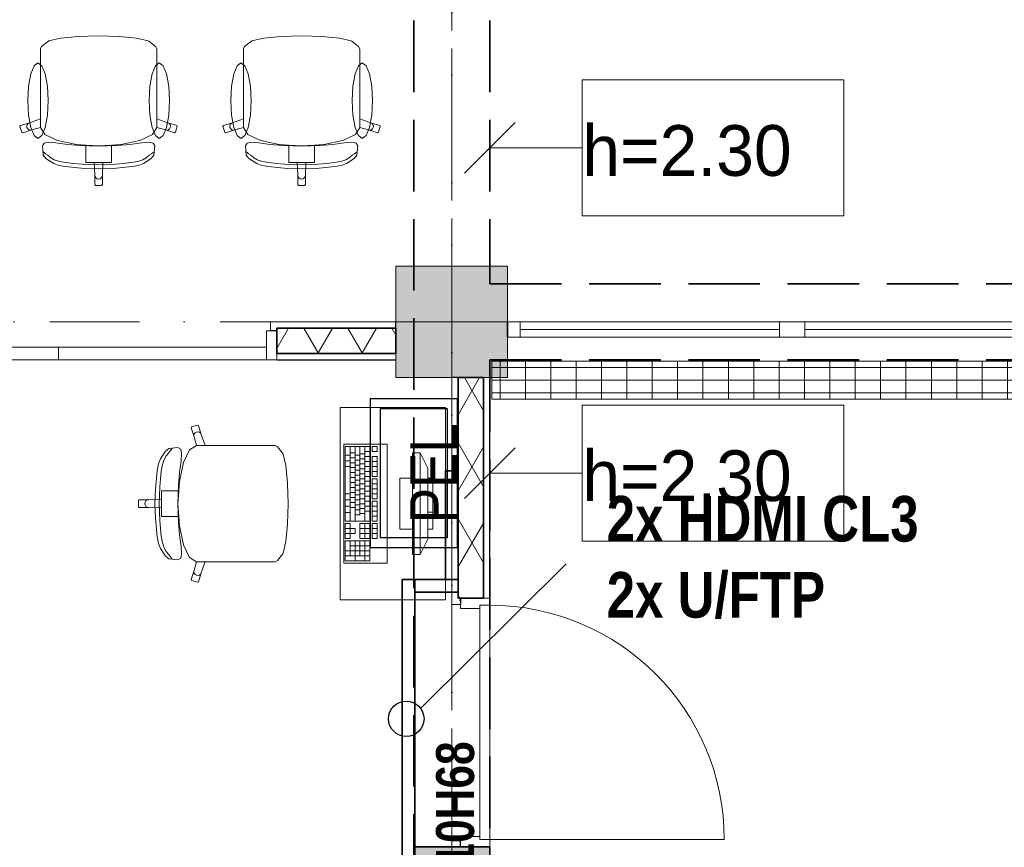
# Model space of a CAD drawing. Header units: millimetres. Extents: x 82175 to 237000, y 24756 to 471700.
# Tile 191 of 256: x 99607 to 103488, y 379058 to 382323. Entities that reach past the tile are written whole.
import ezdxf
from ezdxf.enums import TextEntityAlignment as Align
from ezdxf.lldxf.tags import DXFTag

# ---------------------------------------------------------------- set-up
doc = ezdxf.new("R2010")
doc.units = ezdxf.units.MM
doc.linetypes.add('Krawędzie ukryte', pattern=[3.912222, 2.822222, -1.09])
doc.linetypes.add('Kropki i Kreski', pattern=[6.702778, 3.527778, -1.763889, 0, -1.411111])
for name, color, linetype, lineweight in [('!! kanał podpoaraperowy z gniazdami', 6, 'Continuous', 35), ('#_EL - opis', 7, 'Continuous', 20), ('2DE_PRO_Cblf304L', 30, 'Continuous', 15), ('CP_DETAL', 33, 'Continuous', 9), ('\xa0♦IT - HDMI', 1, 'Continuous', 35), ('\xa0♦IT - opis', 3, 'SOLID', 30)]:
    doc.layers.add(name, color=color, linetype=linetype, lineweight=lineweight)
for name, color, linetype in [('#EL - Teletechnika', 3, 'Continuous'), ('Drzwi Archicad', 8, 'Continuous'), ('Konstrukcja - Belki', 8, 'Continuous'), ('Konstrukcja - Siatka mod', 8, 'Continuous'), ('Konstrukcja - Słupy', 8, 'Continuous'), ('Konstrukcja - Ściany działowe', 8, 'Continuous'), ('Konstrukcja - Ściany nośne wew..P', 8, 'Continuous'), ('Okna Archicada', 8, 'Continuous'), ('Opisy - Etykiety', 8, 'Continuous'), ('Wnętrze - Umeblowanie', 8, 'Continuous')]:
    doc.layers.add(name, color=color, linetype=linetype)
doc.styles.add('CP_ATTR', font='ARIAL.TTF')
doc.styles.add('OP_100', font='ARIALN.TTF', dxfattribs={"width": 0.8, "height": 20})
doc.styles.get("Standard").update_dxf_attribs({"font": 'arial.ttf'})
doc.styles.add('STYL_AUTOMATYCZNY_5', font='txt')
tags = doc.linetypes.add('SOLID', pattern=[10, 10, 0]).pattern_tags.tags
tags[6:7] = [DXFTag(74, 4), DXFTag(75, 0), DXFTag(340, '0'), DXFTag(46, 0.0), DXFTag(50, 0.0), DXFTag(44, 0.0), DXFTag(45, 0.0)]
tags[4:5] = [DXFTag(74, 4), DXFTag(75, 0), DXFTag(340, '0'), DXFTag(46, 0.0), DXFTag(50, 0.0), DXFTag(44, 0.0), DXFTag(45, 0.0)]
pattern_1 = [(60, (-135208.59, 662558.78), (-129.90381, 75), []), (120, (-135208.59, 662558.78), (129.90381, 75), [])]

# ---------------------------------------------------------------- blocks, each defined once
blk = doc.blocks.new('PEl 2')
at = {"layer": '#EL - Teletechnika', "color": 1, "lineweight": 30}
blk.add_lwpolyline([(53978.4, 11970.9), (53390.4, 11970.9), (53390.4, 12311.9), (53978.4, 12311.9)], close=True, dxfattribs=at)
at = {"layer": '#EL - Teletechnika', "color": 7, "lineweight": 30}
blk.add_lwpolyline([(53939, 12010.2), (53429.7, 12010.2), (53429.7, 12272.5), (53939, 12272.5)], close=True, dxfattribs=at)
at = {"layer": '#EL - Teletechnika', "color": 1, "insert": (53684.4, 12064.5), "char_height": 20.791, "attachment_point": 5, "line_spacing_factor": 0.4}
blk.add_mtext('\\fArial Narrow|b0|i0;{\\H8.7679950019x;\\A1;PEL}\\A1;\\fTahoma|b1|i0|c238;\\P', dxfattribs=at)
blk = doc.blocks.new('2dcblf_korcf105v_b150_h105_55wkrv0')
at = {"layer": 'CP_DETAL'}
h = blk.add_hatch(dxfattribs=at)
h.set_pattern_fill('_USER', color=256, scale=100, angle=90, style=0, pattern_type=0)
h.set_pattern_definition([(90, (-3e-14, 0), (-100, 6e-15), [])])
h.paths.add_polyline_path([(0, 75), (20195, 75), (20195, -75), (0, -75)])
for p, q in [((0, 75), (20195, 75)), ((20195, -75), (20195, 75)), ((0, -75), (20195, -75))]:
    blk.add_line(p, q)
for p, q in [((20195, 50), (0, 50)), ((0, 0), (20195, 0)), ((20195, -50), (0, -50))]:
    blk.add_line(p, q, dxfattribs=at)
at = {"linetype": 'ByBlock', "style": 'CP_ATTR', "flags": 9}
for tag in ['NAME', 'NUMBER', 'GROUP', 'ORDER-NO', 'PRODUCER', 'COUPLERS', 'MOUNTDIST', 'MOUNTINGS', 'OTHER', 'WEIGHT', 'DIVIDER', 'COVER']:
    blk.add_attdef(tag, text='', height=0.00005, dxfattribs=at).set_placement((-0.1, 0), align=Align.MIDDLE_LEFT)

msp = doc.modelspace()

# ---------------------------------------------------------------- hatches: boundary and pattern name
at = {"layer": 'Konstrukcja - Słupy', "linetype": 'Continuous', "lineweight": 13}
msp.add_hatch(color=8, dxfattribs=at).paths.add_polyline_path([(101090, 381106), (101090, 381006), (101090, 380981), (101090, 380911), (101310, 380911), (101335, 380911), (101435, 380911), (101460, 380911), (101530, 380911), (101530, 381071), (101530, 381131), (101530, 381351), (101090, 381351), (101090, 381131)])
at = {"layer": 'Konstrukcja - Ściany działowe', "linetype": 'Continuous', "lineweight": 13}
h = msp.add_hatch(dxfattribs=at)
h.set_pattern_fill('Izolacja_miękka_0002', color=8, style=0, pattern_type=2)
h.set_pattern_definition(pattern_1)
h.paths.add_polyline_path([(101090, 381106), (100620, 381106), (100620, 381096), (100620, 381006), (101090, 381006)])
h = msp.add_hatch(dxfattribs=at)
h.set_pattern_fill('Izolacja_miękka_0002', color=8, style=0, pattern_type=2)
h.set_pattern_definition(pattern_1)
h.paths.add_polyline_path([(101335, 380041), (101345, 380041), (101435, 380041), (101435, 380911), (101335, 380911)])
h = msp.add_hatch(dxfattribs=at)
h.set_pattern_fill('Gips_0002', color=256, style=0, pattern_type=2)
h.set_pattern_definition([(0, (-135208.59, 662558.78), (0, 75), [0, -75])])
h.paths.add_polyline_path([(101310, 380016), (101345, 380016), (101345, 380041), (101335, 380041), (101310, 380041)])
at = {"layer": 'Konstrukcja - Ściany nośne wew..P', "linetype": 'Continuous', "lineweight": 13}
msp.add_hatch(color=8, dxfattribs=at).paths.add_polyline_path([(101160, 379061), (101160, 373601), (101460, 373601), (101460, 379061)])

# ---------------------------------------------------------------- linework, layer by layer
at = {"layer": '!! kanał podpoaraperowy z gniazdami'}
for points in [[(101285.1, 380543.6), (101285.1, 380114.6), (101335.1, 380114.6), (101335.1, 380543.6)], [(101114, 380114.5), (101114, 376395.5), (101164, 376395.5), (101164, 380114.5)], [(101335.4, 380114.5), (101164, 380114.5), (101164, 380064.5), (101335.4, 380064.5)]]:
    msp.add_lwpolyline(points, close=True, dxfattribs=at)
at = {"layer": 'Drzwi Archicad', "color": 8, "linetype": 'Continuous', "lineweight": 13, "ltscale": 100}
for p, q in [((100620, 381131), (100595, 381131)), ((100595, 381096), (100595, 381131)), ((100580, 380981), (100580, 381096)), ((100580, 381096), (100620, 381096)), ((100620, 381096), (100620, 380981)), ((100620, 381006), (100620, 381096)), ((100620, 381006), (100620, 381096)), ((98940, 381031), (99760, 381031)), ((99760, 381031), (99760, 380981)), ((99760, 380981), (99760, 381031)), ((99760, 381031), (100580, 381031)), ((100580, 381031), (100580, 380981)), ((100620, 380981), (100620, 381006)), ((100620, 380981), (100620, 381006)), ((99760, 380981), (98940, 380981)), ((100580, 380981), (99760, 380981)), ((100620, 380981), (100580, 380981)), ((101310, 380041), (101310, 380016)), ((101460, 380041), (101345, 380041)), ((101345, 380041), (101345, 380001)), ((101460, 380041), (101435, 380041)), ((101460, 380041), (101435, 380041)), ((101460, 380013), (101460, 380041)), ((101345, 380016), (101310, 380016)), ((101345, 380001), (101420, 380001)), ((101420, 380001), (101420, 380013)), ((101420, 380013), (101460, 380013)), ((101420, 379089), (101420, 380013)), ((101420, 380013), (101460, 380013)), ((101460, 380013), (101460, 379089)), ((101420, 379101), (101345, 379101)), ((101345, 379101), (101345, 379061)), ((101420, 379089), (101420, 379101)), ((101310, 379061), (101310, 379086)), ((101345, 379086), (101310, 379086)), ((101345, 379061), (101460, 379061)), ((101460, 379089), (101420, 379089)), ((101460, 379089), (101420, 379089)), ((101460, 379061), (101435, 379061)), ((101460, 379061), (101435, 379061)), ((101460, 379089), (102384, 379089)), ((101460, 379061), (101460, 379089))]:
    msp.add_line(p, q, dxfattribs=at)
at = {"layer": 'Drzwi Archicad', "color": 8, "linetype": 'Continuous', "lineweight": 35, "ltscale": 100}
for p, q in [((101435, 380041), (101345, 380041)), ((101435, 380041), (101345, 380041)), ((101435, 379061), (101345, 379061)), ((101435, 379061), (101345, 379061))]:
    msp.add_line(p, q, dxfattribs=at)
at = {"layer": 'Drzwi Archicad', "color": 8, "linetype": 'Continuous', "lineweight": 13, "ltscale": 100}
msp.add_arc((101460, 379089), 924, 0, 90, dxfattribs=at)
at = {"layer": 'Konstrukcja - Belki', "color": 8, "linetype": 'Krawędzie ukryte', "lineweight": 35, "ltscale": 100}
for p, q in [((101160, 386231), (101160, 379061)), ((101460, 386231), (101460, 381281)), ((101460, 381281), (107140, 381281)), ((101460, 380981), (101460, 379061)), ((101460, 380981), (107140, 380981)), ((101160, 379061), (101460, 379061))]:
    msp.add_line(p, q, dxfattribs=at)
at = {"layer": 'Konstrukcja - Belki', "color": 8, "linetype": 'Kropki i Kreski', "lineweight": 13, "ltscale": 100}
for p, q in [((101310, 386231), (101310, 379061)), ((101310, 381131), (107140, 381131))]:
    msp.add_line(p, q, dxfattribs=at)
at = {"layer": 'Konstrukcja - Siatka mod', "color": 8, "linetype": 'Kropki i Kreski', "lineweight": 13, "ltscale": 100}
for p, q in [((101310, 389337), (101310, 372372.2)), ((93022.5, 381131), (122467, 381131))]:
    msp.add_line(p, q, dxfattribs=at)
at = {"layer": 'Konstrukcja - Słupy', "color": 8, "linetype": 'Continuous', "lineweight": 13, "ltscale": 100}
for p, q in [((101310, 381211), (101310, 381431)), ((101230, 381131), (101010, 381131)), ((101390, 381131), (101610, 381131)), ((101310, 381051), (101310, 380831))]:
    msp.add_line(p, q, dxfattribs=at)
at = {"layer": 'Konstrukcja - Słupy', "color": 8, "linetype": 'Continuous', "lineweight": 13, "ltscale": 100, "flags": 128}
for points in [[(101530, 381131), (101530, 381351), (101090, 381351), (101090, 381131)], [(101460, 380911), (101530, 380911), (101530, 381071)], [(101090, 380981), (101090, 380911), (101310, 380911)]]:
    msp.add_lwpolyline(points, dxfattribs=at)
at = {"layer": 'Konstrukcja - Słupy', "color": 8, "linetype": 'Continuous', "lineweight": 13, "ltscale": 100}
msp.add_point((101310, 381131), dxfattribs=at)
at = {"layer": 'Konstrukcja - Ściany działowe', "color": 8, "linetype": 'Continuous', "lineweight": 13, "ltscale": 100}
for p, q in [((100595, 381096), (100595, 381131)), ((100620, 381131), (100595, 381131)), ((100620, 380981), (100620, 381006)), ((101310, 380041), (101310, 380016)), ((101460, 380041), (101435, 380041)), ((101345, 380016), (101310, 380016)), ((101345, 379086), (101310, 379086)), ((101310, 379061), (101310, 379086)), ((101460, 379061), (101435, 379061))]:
    msp.add_line(p, q, dxfattribs=at)
at = {"layer": 'Konstrukcja - Ściany działowe', "color": 8, "linetype": 'Continuous', "lineweight": 25, "ltscale": 100}
for p, q in [((100620, 381096), (100595, 381096)), ((101345, 380041), (101345, 380016)), ((101345, 379061), (101345, 379086))]:
    msp.add_line(p, q, dxfattribs=at)
at = {"layer": 'Konstrukcja - Ściany działowe', "color": 8, "linetype": 'Continuous', "lineweight": 35, "ltscale": 100}
for p, q in [((101090, 381106), (100620, 381106)), ((100620, 381106), (100620, 381096)), ((100620, 381006), (100620, 381096)), ((100620, 381006), (101090, 381006)), ((101335, 380911), (101335, 380041)), ((101435, 380041), (101435, 380911)), ((101335, 380041), (101345, 380041)), ((101435, 380041), (101345, 380041)), ((101335, 379061), (101345, 379061)), ((101435, 379061), (101345, 379061))]:
    msp.add_line(p, q, dxfattribs=at)
at = {"layer": 'Konstrukcja - Ściany działowe', "color": 8, "linetype": 'Continuous', "lineweight": 13, "ltscale": 100, "flags": 128}
for points in [[(101090, 381131), (100620, 381131)], [(101090, 380981), (101090, 381006)], [(101310, 380911), (101310, 380041)], [(101460, 380911), (101435, 380911)]]:
    msp.add_lwpolyline(points, dxfattribs=at)
at = {"layer": 'Konstrukcja - Ściany działowe', "color": 8, "linetype": 'Continuous', "lineweight": 25, "ltscale": 100, "flags": 128}
for points in [[(101090, 381106), (101090, 381131)], [(100620, 380981), (101090, 380981)], [(101335, 380911), (101310, 380911)], [(101460, 380041), (101460, 380911)]]:
    msp.add_lwpolyline(points, dxfattribs=at)
at = {"layer": 'Konstrukcja - Ściany działowe', "color": 8, "linetype": 'Continuous', "lineweight": 35, "ltscale": 100, "flags": 128}
for points in [[(101090, 381006), (101090, 381106)], [(101435, 380911), (101335, 380911)]]:
    msp.add_lwpolyline(points, dxfattribs=at)
at = {"layer": 'Konstrukcja - Ściany nośne wew..P', "color": 8, "linetype": 'Continuous', "lineweight": 35, "ltscale": 100, "flags": 128}
for points in [[(101160, 379061), (101160, 373601)], [(101460, 379061), (101160, 379061)], [(101460, 378831), (101460, 379061)]]:
    msp.add_lwpolyline(points, dxfattribs=at)
at = {"layer": 'Okna Archicada', "color": 8, "linetype": 'Continuous', "lineweight": 13, "ltscale": 100}
for p, q in [((101530, 381131), (107140, 381131)), ((101580, 381131), (101530, 381131)), ((101530, 381131), (107140, 381131)), ((101580, 381131), (101530, 381131)), ((101580, 381071), (101580, 381131)), ((102602, 381131), (101580, 381131)), ((101580, 381071), (101580, 381131)), ((102602, 381131), (101580, 381131)), ((102652, 381131), (102602, 381131)), ((102602, 381131), (102602, 381071)), ((102652, 381131), (102602, 381131)), ((102602, 381131), (102602, 381071)), ((102702, 381131), (102652, 381131)), ((102702, 381131), (102652, 381131)), ((102702, 381071), (102702, 381131)), ((103724, 381131), (102702, 381131)), ((102702, 381071), (102702, 381131)), ((103724, 381131), (102702, 381131)), ((101580, 381101), (102602, 381101)), ((101580, 381101), (102602, 381101)), ((102702, 381101), (103724, 381101)), ((102702, 381101), (103724, 381101)), ((101530, 381071), (107140, 381071)), ((101530, 381071), (101580, 381071)), ((101530, 381071), (107140, 381071)), ((101530, 381071), (101580, 381071)), ((101580, 381071), (102602, 381071)), ((101580, 381071), (102602, 381071)), ((102602, 381071), (102652, 381071)), ((102602, 381071), (102652, 381071)), ((102652, 381071), (102702, 381071)), ((102652, 381071), (102702, 381071)), ((102702, 381071), (103724, 381071)), ((102702, 381071), (103724, 381071))]:
    msp.add_line(p, q, dxfattribs=at)
at = {"layer": 'Okna Archicada', "color": 8, "linetype": 'Continuous', "lineweight": 35, "ltscale": 100}
msp.add_line((101530, 381071), (101530, 381131), dxfattribs=at)
msp.add_line((101530, 381071), (101530, 381131), dxfattribs=at)
msp.add_line((101530, 381071), (101530, 381131), dxfattribs=at)
msp.add_line((101530, 381071), (101530, 381131), dxfattribs=at)
at = {"layer": 'Opisy - Etykiety', "color": 8, "linetype": 'Continuous', "lineweight": 20, "ltscale": 100}
for p, q in [((102855.6, 382085.4), (101824.1, 382085.4)), ((101824.1, 382085.4), (101824.1, 381548.9)), ((102855.6, 381548.9), (102855.6, 382085.4)), ((101560, 381917.2), (101360, 381717.2)), ((101460, 381817.2), (101824.1, 381817.2)), ((101824.1, 381548.9), (102855.6, 381548.9)), ((102855.6, 380802.7), (101824.1, 380802.7)), ((101824.1, 380802.7), (101824.1, 380266.3)), ((102855.6, 380266.3), (102855.6, 380802.7)), ((101560, 380634.5), (101360, 380434.5)), ((101460, 380534.5), (101824.1, 380534.5)), ((101824.1, 380266.3), (102855.6, 380266.3))]:
    msp.add_line(p, q, dxfattribs=at)
at = {"layer": 'Wnętrze - Umeblowanie', "color": 8, "linetype": 'Continuous', "lineweight": 13, "ltscale": 100}
for p, q in [((99768.2, 382249.5), (99722.3, 382238.8)), ((99837, 382256.7), (99768.2, 382249.5)), ((99838, 382256.8), (99837, 382256.7)), ((99918.1, 382259.2), (99838, 382256.8)), ((99918.1, 382259.2), (99998.1, 382256.8)), ((99998.1, 382256.8), (99999.2, 382256.7)), ((99999.2, 382256.7), (100067.9, 382249.5)), ((100067.9, 382249.5), (100113.9, 382238.8)), ((100568.2, 382249.5), (100522.3, 382238.8)), ((100637, 382256.7), (100568.2, 382249.5)), ((100638, 382256.8), (100637, 382256.7)), ((100718.1, 382259.2), (100638, 382256.8)), ((100718.1, 382259.2), (100798.1, 382256.8)), ((100798.1, 382256.8), (100799.2, 382256.7)), ((100799.2, 382256.7), (100867.9, 382249.5)), ((100867.9, 382249.5), (100913.9, 382238.8)), ((99693.3, 382216.8), (99688.8, 382208.2)), ((99688.8, 382208.2), (99688.8, 382177.2)), ((99720.2, 382238), (99693.3, 382216.8)), ((99722.3, 382238.8), (99720.2, 382238)), ((100113.9, 382238.8), (100116, 382238)), ((100116, 382238), (100142.8, 382216.8)), ((100142.8, 382216.8), (100147.3, 382208.2)), ((100147.3, 382208.2), (100147.3, 382177.2)), ((100493.3, 382216.8), (100488.8, 382208.2)), ((100488.8, 382208.2), (100488.8, 382177.2)), ((100520.2, 382238), (100493.3, 382216.8)), ((100522.3, 382238.8), (100520.2, 382238)), ((100913.9, 382238.8), (100916, 382238)), ((100916, 382238), (100942.8, 382216.8)), ((100942.8, 382216.8), (100947.3, 382208.2)), ((100947.3, 382208.2), (100947.3, 382177.2)), ((99688.8, 382177.2), (99688.8, 382141.1)), ((100147.3, 382177.2), (100147.3, 382141.1)), ((100488.8, 382177.2), (100488.8, 382141.1)), ((100947.3, 382177.2), (100947.3, 382141.1)), ((99688.8, 382141.1), (99688.8, 381932)), ((100147.3, 382141.1), (100147.3, 381932)), ((100488.8, 382141.1), (100488.8, 381932)), ((100947.3, 382141.1), (100947.3, 381932)), ((99688.8, 381932), (99645.4, 381916.3)), ((99688.8, 381897.7), (99688.8, 381932)), ((100147.3, 381897.7), (100147.3, 381932)), ((100147.3, 381932), (100190.7, 381916.3)), ((100488.8, 381932), (100445.4, 381916.3)), ((100488.8, 381897.7), (100488.8, 381932)), ((100947.3, 381897.7), (100947.3, 381932)), ((100947.3, 381932), (100990.7, 381916.3)), ((99610, 381904.9), (99608.1, 381901.1)), ((99608.1, 381901.1), (99615.5, 381878.4)), ((99645.4, 381916.3), (99610, 381904.9)), ((99636.6, 381908.8), (99635, 381903.2)), ((99635, 381903.2), (99635.7, 381897.4)), ((99635.7, 381897.4), (99638.6, 381892.3)), ((99640.3, 381913.4), (99636.6, 381908.8)), ((99645.4, 381916.3), (99640.3, 381913.4)), ((99654.8, 381887.8), (99688.9, 381897.5)), ((99688.8, 381897.7), (99688.9, 381897.5)), ((99688.9, 381897.5), (99706.3, 381869.7)), ((100147.2, 381897.5), (100129.9, 381869.7)), ((100147.3, 381897.7), (100147.2, 381897.5)), ((100181.4, 381887.8), (100147.2, 381897.5)), ((100190.7, 381916.3), (100195.9, 381913.4)), ((100190.7, 381916.3), (100226.1, 381904.9)), ((100195.9, 381913.4), (100199.5, 381908.8)), ((100200.4, 381897.4), (100197.5, 381892.3)), ((100199.5, 381908.8), (100201.1, 381903.2)), ((100201.1, 381903.2), (100200.4, 381897.4)), ((100228.1, 381901.1), (100220.6, 381878.4)), ((100226.1, 381904.9), (100228.1, 381901.1)), ((100410, 381904.9), (100408.1, 381901.1)), ((100408.1, 381901.1), (100415.5, 381878.4)), ((100445.4, 381916.3), (100410, 381904.9)), ((100436.6, 381908.8), (100435, 381903.2)), ((100435, 381903.2), (100435.7, 381897.4)), ((100435.7, 381897.4), (100438.6, 381892.3)), ((100440.3, 381913.4), (100436.6, 381908.8)), ((100445.4, 381916.3), (100440.3, 381913.4)), ((100454.8, 381887.8), (100488.9, 381897.5)), ((100488.8, 381897.7), (100488.9, 381897.5)), ((100488.9, 381897.5), (100506.3, 381869.7)), ((100947.2, 381897.5), (100929.9, 381869.7)), ((100947.3, 381897.7), (100947.2, 381897.5)), ((100981.4, 381887.8), (100947.2, 381897.5)), ((100990.7, 381916.3), (100995.9, 381913.4)), ((100990.7, 381916.3), (101026.1, 381904.9)), ((100995.9, 381913.4), (100999.5, 381908.8)), ((101000.4, 381897.4), (100997.5, 381892.3)), ((100999.5, 381908.8), (101001.1, 381903.2)), ((101001.1, 381903.2), (101000.4, 381897.4)), ((101028.1, 381901.1), (101020.6, 381878.4)), ((101026.1, 381904.9), (101028.1, 381901.1)), ((99615.5, 381878.4), (99619.3, 381876.4)), ((99619.3, 381876.4), (99654.8, 381887.8)), ((99638.6, 381892.3), (99643.2, 381888.7)), ((99643.2, 381888.7), (99648.9, 381887.1)), ((99648.9, 381887.1), (99654.8, 381887.8)), ((99706.3, 381869.7), (99756, 381845.9)), ((100129.9, 381869.7), (100080.2, 381845.9)), ((100187.2, 381887.1), (100181.4, 381887.8)), ((100216.8, 381876.4), (100181.4, 381887.8)), ((100192.9, 381888.7), (100187.2, 381887.1)), ((100197.5, 381892.3), (100192.9, 381888.7)), ((100220.6, 381878.4), (100216.8, 381876.4)), ((100415.5, 381878.4), (100419.3, 381876.4)), ((100419.3, 381876.4), (100454.8, 381887.8)), ((100438.6, 381892.3), (100443.2, 381888.7)), ((100443.2, 381888.7), (100448.9, 381887.1)), ((100448.9, 381887.1), (100454.8, 381887.8)), ((100506.3, 381869.7), (100556, 381845.9)), ((100929.9, 381869.7), (100880.2, 381845.9)), ((100987.2, 381887.1), (100981.4, 381887.8)), ((101016.8, 381876.4), (100981.4, 381887.8)), ((100992.9, 381888.7), (100987.2, 381887.1)), ((100997.5, 381892.3), (100992.9, 381888.7)), ((101020.6, 381878.4), (101016.8, 381876.4)), ((99703.4, 381836.1), (99696.7, 381824.6)), ((99696.7, 381824.6), (99700, 381788.5)), ((99720.6, 381839.2), (99703.4, 381836.1)), ((99749.5, 381836.6), (99720.6, 381839.2)), ((99794.8, 381830.7), (99749.5, 381836.6)), ((99756, 381845.9), (99830.3, 381830)), ((99845.8, 381826.1), (99794.8, 381830.7)), ((99830.3, 381830), (99867.8, 381827.6)), ((99918.1, 381823.7), (99845.8, 381826.1)), ((99867.8, 381827.6), (99918.1, 381824.4)), ((99867.8, 381827.6), (99867.8, 381788.9)), ((99968.4, 381827.6), (99918.1, 381824.4)), ((99918.1, 381823.7), (99990.4, 381826.1)), ((100005.8, 381830), (99968.4, 381827.6)), ((99968.4, 381827.6), (99968.4, 381788.9)), ((99990.4, 381826.1), (100041.3, 381830.7)), ((100080.2, 381845.9), (100005.8, 381830)), ((100041.3, 381830.7), (100086.6, 381836.6)), ((100086.6, 381836.6), (100115.5, 381839.2)), ((100115.5, 381839.2), (100132.8, 381836.1)), ((100132.8, 381836.1), (100139.5, 381824.6)), ((100139.5, 381824.6), (100136.2, 381788.5)), ((100503.4, 381836.1), (100496.7, 381824.6)), ((100496.7, 381824.6), (100500, 381788.5)), ((100520.6, 381839.2), (100503.4, 381836.1)), ((100549.5, 381836.6), (100520.6, 381839.2)), ((100594.8, 381830.7), (100549.5, 381836.6)), ((100556, 381845.9), (100630.3, 381830)), ((100645.8, 381826.1), (100594.8, 381830.7)), ((100630.3, 381830), (100667.8, 381827.6)), ((100718.1, 381823.7), (100645.8, 381826.1)), ((100667.8, 381827.6), (100718.1, 381824.4)), ((100667.8, 381827.6), (100667.8, 381788.9)), ((100768.4, 381827.6), (100718.1, 381824.4)), ((100718.1, 381823.7), (100790.4, 381826.1)), ((100805.8, 381830), (100768.4, 381827.6)), ((100768.4, 381827.6), (100768.4, 381788.9)), ((100790.4, 381826.1), (100841.3, 381830.7)), ((100880.2, 381845.9), (100805.8, 381830)), ((100841.3, 381830.7), (100886.6, 381836.6)), ((100886.6, 381836.6), (100915.5, 381839.2)), ((100915.5, 381839.2), (100932.8, 381836.1)), ((100932.8, 381836.1), (100939.5, 381824.6)), ((100939.5, 381824.6), (100936.2, 381788.5)), ((99703.1, 381799), (99699.3, 381801.6)), ((99700, 381788.5), (99710.5, 381775.3)), ((99709.3, 381793.9), (99703.1, 381799)), ((99718.3, 381787.7), (99709.3, 381793.9)), ((99730.1, 381777.7), (99718.3, 381787.7)), ((99743.3, 381770), (99730.1, 381777.7)), ((99867.8, 381788.9), (99867.8, 381759)), ((99968.4, 381788.9), (99968.4, 381759)), ((100092.9, 381770), (100106.1, 381777.7)), ((100106.1, 381777.7), (100117.8, 381787.7)), ((100117.8, 381787.7), (100126.8, 381793.9)), ((100136.2, 381788.5), (100125.6, 381775.3)), ((100126.8, 381793.9), (100133.1, 381799)), ((100133.1, 381799), (100136.8, 381801.6)), ((100503.1, 381799), (100499.3, 381801.6)), ((100500, 381788.5), (100510.5, 381775.3)), ((100509.3, 381793.9), (100503.1, 381799)), ((100518.3, 381787.7), (100509.3, 381793.9)), ((100530.1, 381777.7), (100518.3, 381787.7)), ((100543.3, 381770), (100530.1, 381777.7)), ((100667.8, 381788.9), (100667.8, 381759)), ((100768.4, 381788.9), (100768.4, 381759)), ((100892.9, 381770), (100906.1, 381777.7)), ((100906.1, 381777.7), (100917.8, 381787.7)), ((100917.8, 381787.7), (100926.8, 381793.9)), ((100936.2, 381788.5), (100925.6, 381775.3)), ((100926.8, 381793.9), (100933.1, 381799)), ((100933.1, 381799), (100936.8, 381801.6)), ((99710.5, 381775.3), (99741.5, 381755.2)), ((99741.5, 381755.2), (99761.5, 381748)), ((99763.6, 381763.7), (99743.3, 381770)), ((99761.5, 381748), (99787.4, 381743.2)), ((99789.5, 381758.8), (99763.6, 381763.7)), ((99787.4, 381743.2), (99860.6, 381736.2)), ((99819.5, 381755.1), (99789.5, 381758.8)), ((99852, 381752.5), (99819.5, 381755.1)), ((99885.4, 381751.1), (99852, 381752.5)), ((99867.8, 381759), (99901.2, 381759)), ((99918.1, 381750.6), (99885.4, 381751.1)), ((99901.2, 381759), (99918.1, 381759)), ((99901.2, 381759), (99903, 381709.1)), ((99935, 381759), (99918.1, 381759)), ((99918.1, 381750.6), (99950.8, 381751.1)), ((99935, 381759), (99933.2, 381709.1)), ((99968.4, 381759), (99935, 381759)), ((99950.8, 381751.1), (99984.2, 381752.5)), ((100048.8, 381743.2), (99975.6, 381736.2)), ((99984.2, 381752.5), (100016.6, 381755.1)), ((100016.6, 381755.1), (100046.6, 381758.8)), ((100046.6, 381758.8), (100072.5, 381763.7)), ((100074.7, 381748), (100048.8, 381743.2)), ((100072.5, 381763.7), (100092.9, 381770)), ((100094.6, 381755.2), (100074.7, 381748)), ((100125.6, 381775.3), (100094.6, 381755.2)), ((100510.5, 381775.3), (100541.5, 381755.2)), ((100541.5, 381755.2), (100561.5, 381748)), ((100563.6, 381763.7), (100543.3, 381770)), ((100561.5, 381748), (100587.4, 381743.2)), ((100589.5, 381758.8), (100563.6, 381763.7)), ((100587.4, 381743.2), (100660.6, 381736.2)), ((100619.5, 381755.1), (100589.5, 381758.8)), ((100652, 381752.5), (100619.5, 381755.1)), ((100685.4, 381751.1), (100652, 381752.5)), ((100667.8, 381759), (100701.2, 381759)), ((100718.1, 381750.6), (100685.4, 381751.1)), ((100701.2, 381759), (100718.1, 381759)), ((100701.2, 381759), (100703, 381709.1)), ((100735, 381759), (100718.1, 381759)), ((100718.1, 381750.6), (100750.8, 381751.1)), ((100735, 381759), (100733.2, 381709.1)), ((100768.4, 381759), (100735, 381759)), ((100750.8, 381751.1), (100784.2, 381752.5)), ((100848.8, 381743.2), (100775.6, 381736.2)), ((100784.2, 381752.5), (100816.6, 381755.1)), ((100816.6, 381755.1), (100846.6, 381758.8)), ((100846.6, 381758.8), (100872.5, 381763.7)), ((100874.7, 381748), (100848.8, 381743.2)), ((100872.5, 381763.7), (100892.9, 381770)), ((100894.6, 381755.2), (100874.7, 381748)), ((100925.6, 381775.3), (100894.6, 381755.2)), ((99860.6, 381736.2), (99918.1, 381734)), ((99903, 381709.1), (99904.1, 381703.4)), ((99903, 381709.1), (99903, 381672.2)), ((99904.1, 381703.4), (99907.4, 381698.6)), ((99907.4, 381698.6), (99912.3, 381695.3)), ((99975.6, 381736.2), (99918.1, 381734)), ((99928.7, 381698.6), (99923.8, 381695.3)), ((99932, 381703.4), (99928.7, 381698.6)), ((99933.2, 381709.1), (99932, 381703.4)), ((99933.2, 381709.1), (99933.2, 381672.2)), ((100660.6, 381736.2), (100718.1, 381734)), ((100703, 381709.1), (100704.1, 381703.4)), ((100703, 381709.1), (100703, 381672.2)), ((100704.1, 381703.4), (100707.4, 381698.6)), ((100707.4, 381698.6), (100712.3, 381695.3)), ((100775.6, 381736.2), (100718.1, 381734)), ((100728.7, 381698.6), (100723.8, 381695.3)), ((100732, 381703.4), (100728.7, 381698.6)), ((100733.2, 381709.1), (100732, 381703.4)), ((100733.2, 381709.1), (100733.2, 381672.2)), ((99903, 381672.2), (99906, 381669.2)), ((99906, 381669.2), (99918.1, 381669.2)), ((99912.3, 381695.3), (99918.1, 381694.2)), ((99923.8, 381695.3), (99918.1, 381694.2)), ((99930.1, 381669.2), (99918.1, 381669.2)), ((99933.2, 381672.2), (99930.1, 381669.2)), ((100703, 381672.2), (100706, 381669.2)), ((100706, 381669.2), (100718.1, 381669.2)), ((100712.3, 381695.3), (100718.1, 381694.2)), ((100723.8, 381695.3), (100718.1, 381694.2)), ((100730.1, 381669.2), (100718.1, 381669.2)), ((100733.2, 381672.2), (100730.1, 381669.2)), ((100284.6, 380716.4), (100282.7, 380712.6)), ((100282.7, 380712.6), (100294.1, 380677.1)), ((100307.4, 380723.8), (100284.6, 380716.4)), ((100298.6, 380693.3), (100295, 380688.7)), ((100303.7, 380696.2), (100298.6, 380693.3)), ((100309.5, 380696.9), (100303.7, 380696.2)), ((100311.2, 380721.9), (100307.4, 380723.8)), ((100315.1, 380695.3), (100309.5, 380696.9)), ((100322.6, 380686.5), (100311.2, 380721.9)), ((100319.7, 380691.6), (100315.1, 380695.3)), ((100322.6, 380686.5), (100319.7, 380691.6)), ((100295, 380688.7), (100293.4, 380683)), ((100293.4, 380683), (100294.1, 380677.1)), ((100294.1, 380677.1), (100303.8, 380643)), ((100338.3, 380643.1), (100322.6, 380686.5)), ((100181.6, 380621.4), (100161.5, 380590.4)), ((100194.8, 380631.9), (100181.6, 380621.4)), ((100183.9, 380601.8), (100194, 380613.6)), ((100194, 380613.6), (100200.2, 380622.6)), ((100230.8, 380635.2), (100194.8, 380631.9)), ((100200.2, 380622.6), (100205.3, 380628.8)), ((100205.3, 380628.8), (100207.9, 380632.6)), ((100242.4, 380628.5), (100230.8, 380635.2)), ((100245.4, 380611.3), (100242.4, 380628.5)), ((100275.9, 380625.6), (100252.2, 380575.9)), ((100303.8, 380643), (100275.9, 380625.6)), ((100304, 380643.1), (100303.8, 380643)), ((100304, 380643.1), (100338.3, 380643.1)), ((100547.4, 380643.1), (100338.3, 380643.1)), ((100583.4, 380643.1), (100547.4, 380643.1)), ((100614.5, 380643.1), (100583.4, 380643.1)), ((100623.1, 380638.6), (100614.5, 380643.1)), ((100644.2, 380611.8), (100623.1, 380638.6)), ((100889.8, 380639), (100889.8, 380345.3)), ((100986.8, 380639), (100889.8, 380639)), ((100909.2, 380639), (100909.2, 380345.3)), ((100909.2, 380614.6), (100928.6, 380614.6)), ((100928.6, 380639), (100928.6, 380345.3)), ((100948, 380639), (100948, 380369.8)), ((100967.4, 380639), (100967.4, 380345.3)), ((100967.4, 380619.5), (100986.8, 380619.5)), ((100986.8, 380345.3), (100986.8, 380639)), ((100996.5, 380639), (100996.5, 380619.5)), ((101015.9, 380639), (100996.5, 380639)), ((100996.5, 380619.5), (101015.9, 380619.5)), ((101015.9, 380619.5), (101015.9, 380639)), ((101155, 380613.8), (101155, 380213.8)), ((101185, 380613.8), (101155, 380613.8)), ((101185, 380213.8), (101185, 380613.8)), ((101185, 380613.8), (101215, 380553.8)), ((100161.5, 380590.4), (100154.3, 380570.4)), ((100170, 380568.3), (100176.3, 380588.6)), ((100176.3, 380588.6), (100183.9, 380601.8)), ((100252.2, 380575.9), (100236.3, 380501.6)), ((100237, 380537.1), (100242.9, 380582.4)), ((100242.9, 380582.4), (100245.4, 380611.3)), ((100645.1, 380609.6), (100644.2, 380611.8)), ((100655.8, 380563.7), (100645.1, 380609.6)), ((100889.8, 380604.8), (100909.2, 380604.8)), ((100889.8, 380582.7), (100909.2, 380582.7)), ((100909.2, 380595), (100928.6, 380595)), ((100909.2, 380575.4), (100928.6, 380575.4)), ((100928.6, 380604.8), (100948, 380604.8)), ((100928.6, 380585.2), (100948, 380585.2)), ((100948, 380609.7), (100967.4, 380609.7)), ((100948, 380590.1), (100967.4, 380590.1)), ((100967.4, 380599.9), (100986.8, 380599.9)), ((100967.4, 380580.3), (100986.8, 380580.3)), ((100996.5, 380599.9), (100996.5, 380521.5)), ((101015.9, 380599.9), (100996.5, 380599.9)), ((100996.5, 380580.3), (101015.9, 380580.3)), ((101015.9, 380521.5), (101015.9, 380599.9)), ((100149.4, 380544.5), (100142.5, 380471.3)), ((100154.3, 380570.4), (100149.4, 380544.5)), ((100161.4, 380512.4), (100165.1, 380542.4)), ((100165.1, 380542.4), (100170, 380568.3)), ((100232.4, 380486.1), (100237, 380537.1)), ((100662.9, 380494.9), (100655.8, 380563.7)), ((100889.8, 380560.7), (100909.2, 380560.7)), ((100909.2, 380555.8), (100928.6, 380555.8)), ((100909.2, 380536.2), (100928.6, 380536.2)), ((100928.6, 380565.6), (100948, 380565.6)), ((100928.6, 380546), (100948, 380546)), ((100948, 380570.5), (100967.4, 380570.5)), ((100948, 380550.9), (100967.4, 380550.9)), ((100967.4, 380560.7), (100986.8, 380560.7)), ((100967.4, 380541.1), (100986.8, 380541.1)), ((100996.5, 380560.7), (101015.9, 380560.7)), ((100996.5, 380541.1), (101015.9, 380541.1)), ((101215, 380553.8), (101215, 380273.8)), ((100158.8, 380479.9), (100161.4, 380512.4)), ((100236.3, 380501.6), (100233.9, 380464.1)), ((100909.2, 380516.6), (100928.6, 380516.6)), ((100909.2, 380497.1), (100928.6, 380497.1)), ((100928.6, 380526.4), (100948, 380526.4)), ((100928.6, 380506.8), (100948, 380506.8)), ((100948, 380531.3), (100967.4, 380531.3)), ((100948, 380511.7), (100967.4, 380511.7)), ((100967.4, 380521.5), (100986.8, 380521.5)), ((100967.4, 380502), (100986.8, 380502)), ((100996.5, 380521.5), (101015.9, 380521.5)), ((100996.5, 380511.7), (100996.5, 380433.4)), ((101015.9, 380511.7), (100996.5, 380511.7)), ((101015.9, 380433.4), (101015.9, 380511.7)), ((101105, 380513.8), (101105, 380313.8)), ((101155, 380513.8), (101105, 380513.8)), ((101155, 380313.8), (101155, 380513.8)), ((101215, 380513.8), (101215, 380313.8)), ((101235, 380513.8), (101215, 380513.8)), ((101235, 380313.8), (101235, 380513.8)), ((100142.5, 380471.3), (100140.3, 380413.8)), ((100157.4, 380446.6), (100158.8, 380479.9)), ((100195.2, 380464.1), (100165.3, 380464.1)), ((100165.3, 380464.1), (100165.3, 380430.7)), ((100233.9, 380464.1), (100195.2, 380464.1)), ((100230, 380413.8), (100232.4, 380486.1)), ((100233.9, 380464.1), (100230.7, 380413.8)), ((100663, 380493.9), (100662.9, 380494.9)), ((100665.5, 380413.8), (100663, 380493.9)), ((100909.2, 380477.5), (100928.6, 380477.5)), ((100909.2, 380457.9), (100928.6, 380457.9)), ((100928.6, 380487.3), (100948, 380487.3)), ((100928.6, 380467.7), (100948, 380467.7)), ((100948, 380492.2), (100967.4, 380492.2)), ((100948, 380472.6), (100967.4, 380472.6)), ((100967.4, 380482.4), (100986.8, 380482.4)), ((100967.4, 380462.8), (100986.8, 380462.8)), ((100996.5, 380492.2), (101015.9, 380492.2)), ((100996.5, 380472.6), (101015.9, 380472.6)), ((100078.5, 380428.9), (100075.5, 380425.9)), ((100075.5, 380425.9), (100075.5, 380413.8)), ((100115.4, 380428.9), (100078.5, 380428.9)), ((100101.6, 380419.6), (100100.5, 380413.8)), ((100104.8, 380424.5), (100101.6, 380419.6)), ((100109.7, 380427.8), (100104.8, 380424.5)), ((100115.4, 380428.9), (100109.7, 380427.8)), ((100165.3, 380430.7), (100115.4, 380428.9)), ((100156.9, 380413.8), (100157.4, 380446.6)), ((100165.3, 380430.7), (100165.3, 380413.8)), ((100889.8, 380453), (100909.2, 380453)), ((100889.8, 380428.5), (100909.2, 380428.5)), ((100909.2, 380438.3), (100928.6, 380438.3)), ((100909.2, 380418.7), (100928.6, 380418.7)), ((100928.6, 380448.1), (100948, 380448.1)), ((100928.6, 380428.5), (100948, 380428.5)), ((100948, 380453), (100967.4, 380453)), ((100948, 380433.4), (100967.4, 380433.4)), ((100967.4, 380443.2), (100986.8, 380443.2)), ((100967.4, 380423.6), (100986.8, 380423.6)), ((100996.5, 380453), (101015.9, 380453)), ((100996.5, 380433.4), (101015.9, 380433.4)), ((100996.5, 380423.6), (100996.5, 380345.3)), ((101015.9, 380423.6), (100996.5, 380423.6)), ((101015.9, 380345.3), (101015.9, 380423.6)), ((101215, 380447.2), (101235, 380447.2)), ((100075.5, 380401.8), (100075.5, 380413.8)), ((100078.5, 380398.7), (100075.5, 380401.8)), ((100115.4, 380398.7), (100078.5, 380398.7)), ((100101.6, 380408.1), (100100.5, 380413.8)), ((100104.8, 380403.2), (100101.6, 380408.1)), ((100109.7, 380399.9), (100104.8, 380403.2)), ((100115.4, 380398.7), (100109.7, 380399.9)), ((100165.3, 380396.9), (100115.4, 380398.7)), ((100142.5, 380356.3), (100140.3, 380413.8)), ((100156.9, 380413.8), (100157.4, 380381.1)), ((100157.4, 380381.1), (100158.8, 380347.7)), ((100165.3, 380396.9), (100165.3, 380413.8)), ((100165.3, 380363.5), (100165.3, 380396.9)), ((100230, 380413.8), (100232.4, 380341.5)), ((100233.9, 380363.5), (100230.7, 380413.8)), ((100665.5, 380413.8), (100663, 380333.8)), ((100889.8, 380404), (100909.2, 380404)), ((100889.8, 380379.6), (100909.2, 380379.6)), ((100909.2, 380399.1), (100928.6, 380399.1)), ((100928.6, 380408.9), (100948, 380408.9)), ((100928.6, 380389.3), (100948, 380389.3)), ((100948, 380413.8), (100967.4, 380413.8)), ((100948, 380394.2), (100967.4, 380394.2)), ((100967.4, 380404), (100986.8, 380404)), ((100967.4, 380384.5), (100986.8, 380384.5)), ((100996.5, 380404), (101015.9, 380404)), ((100996.5, 380384.5), (101015.9, 380384.5)), ((101215, 380380.5), (101235, 380380.5)), ((100149.4, 380283.1), (100142.5, 380356.3)), ((100158.8, 380347.7), (100161.4, 380315.3)), ((100195.2, 380363.5), (100165.3, 380363.5)), ((100233.9, 380363.5), (100195.2, 380363.5)), ((100232.4, 380341.5), (100237, 380290.6)), ((100236.3, 380326.1), (100233.9, 380363.5)), ((100889.8, 380345.3), (100986.8, 380345.3)), ((100928.6, 380369.8), (100948, 380369.8)), ((100948, 380374.7), (100967.4, 380374.7)), ((100996.5, 380364.9), (101015.9, 380364.9)), ((100996.5, 380345.3), (101015.9, 380345.3)), ((100161.4, 380315.3), (100165.1, 380285.3)), ((100252.2, 380251.7), (100236.3, 380326.1)), ((100662.9, 380332.7), (100655.8, 380264)), ((100663, 380333.8), (100662.9, 380332.7)), ((100889.8, 380335.5), (100889.8, 380276.7)), ((100909.2, 380335.5), (100889.8, 380335.5)), ((100889.8, 380315.9), (100909.2, 380315.9)), ((100909.2, 380315.9), (100909.2, 380335.5)), ((100928.6, 380315.9), (100909.2, 380315.9)), ((100909.2, 380315.9), (100909.2, 380296.3)), ((100928.6, 380296.3), (100928.6, 380315.9)), ((100948, 380335.5), (100948, 380276.7)), ((100986.8, 380335.5), (100948, 380335.5)), ((100948, 380315.9), (100986.8, 380315.9)), ((100967.4, 380335.5), (100967.4, 380276.7)), ((100986.8, 380276.7), (100986.8, 380335.5)), ((100996.5, 380335.5), (100996.5, 380276.7)), ((101015.9, 380335.5), (100996.5, 380335.5)), ((100996.5, 380315.9), (101015.9, 380315.9)), ((101015.9, 380276.7), (101015.9, 380335.5)), ((101105, 380313.8), (101155, 380313.8)), ((101215, 380313.8), (101235, 380313.8)), ((100154.3, 380257.2), (100149.4, 380283.1)), ((100165.1, 380285.3), (100170, 380259.4)), ((100237, 380290.6), (100242.9, 380245.3)), ((100655.8, 380264), (100645.1, 380218)), ((100889.8, 380296.3), (100909.2, 380296.3)), ((100889.8, 380276.7), (100909.2, 380276.7)), ((100889.8, 380267), (100889.8, 380188.6)), ((100986.8, 380267), (100889.8, 380267)), ((100909.2, 380276.7), (100909.2, 380296.3)), ((100909.2, 380296.3), (100928.6, 380296.3)), ((100909.2, 380267), (100909.2, 380208.2)), ((100928.6, 380267), (100928.6, 380188.6)), ((100948, 380296.3), (100986.8, 380296.3)), ((100948, 380276.7), (100986.8, 380276.7)), ((100948, 380267), (100948, 380208.2)), ((100967.4, 380267), (100967.4, 380188.6)), ((100986.8, 380188.6), (100986.8, 380267)), ((100996.5, 380296.3), (101015.9, 380296.3)), ((100996.5, 380276.7), (101015.9, 380276.7)), ((101185, 380213.8), (101215, 380273.8)), ((100161.5, 380237.3), (100154.3, 380257.2)), ((100181.6, 380206.3), (100161.5, 380237.3)), ((100170, 380259.4), (100176.3, 380239)), ((100176.3, 380239), (100183.9, 380225.8)), ((100183.9, 380225.8), (100194, 380214.1)), ((100242.9, 380245.3), (100245.4, 380216.4)), ((100275.9, 380202), (100252.2, 380251.7)), ((100889.8, 380227.8), (100986.8, 380227.8)), ((100909.2, 380247.4), (100986.8, 380247.4)), ((100194.8, 380195.7), (100181.6, 380206.3)), ((100194, 380214.1), (100200.2, 380205.1)), ((100230.8, 380192.4), (100194.8, 380195.7)), ((100200.2, 380205.1), (100205.3, 380198.8)), ((100205.3, 380198.8), (100207.9, 380195.1)), ((100242.4, 380199.1), (100230.8, 380192.4)), ((100245.4, 380216.4), (100242.4, 380199.1)), ((100303.8, 380184.7), (100275.9, 380202)), ((100623.1, 380189.1), (100614.5, 380184.6)), ((100644.2, 380215.9), (100623.1, 380189.1)), ((100645.1, 380218), (100644.2, 380215.9)), ((100889.8, 380208.2), (100986.8, 380208.2)), ((100889.8, 380188.6), (100986.8, 380188.6)), ((101155, 380213.8), (101185, 380213.8)), ((100282.7, 380115.1), (100294.1, 380150.5)), ((100293.4, 380144.7), (100294.1, 380150.5)), ((100294.1, 380150.5), (100303.8, 380184.7)), ((100304, 380184.6), (100303.8, 380184.7)), ((100304, 380184.6), (100338.3, 380184.6)), ((100338.3, 380184.6), (100322.6, 380141.2)), ((100547.4, 380184.6), (100338.3, 380184.6)), ((100583.4, 380184.6), (100547.4, 380184.6)), ((100614.5, 380184.6), (100583.4, 380184.6)), ((100284.6, 380111.3), (100282.7, 380115.1)), ((100307.4, 380103.8), (100284.6, 380111.3)), ((100295, 380139), (100293.4, 380144.7)), ((100298.6, 380134.4), (100295, 380139)), ((100303.7, 380131.5), (100298.6, 380134.4)), ((100309.5, 380130.8), (100303.7, 380131.5)), ((100315.1, 380132.4), (100309.5, 380130.8)), ((100322.6, 380141.2), (100311.2, 380105.8)), ((100319.7, 380136), (100315.1, 380132.4)), ((100322.6, 380141.2), (100319.7, 380136)), ((100311.2, 380105.8), (100307.4, 380103.8))]:
    msp.add_line(p, q, dxfattribs=at)
at = {"layer": 'Wnętrze - Umeblowanie', "color": 8, "linetype": 'Continuous', "lineweight": 13, "ltscale": 100, "flags": 128}
for points in [[(99638.8, 382003.3), (99641.9, 381946.3), (99650.6, 381897.9), (99663.7, 381865.6), (99679.1, 381854.3), (99694.5, 381865.6), (99707.5, 381897.9), (99716.3, 381946.3), (99719.3, 382003.3), (99716.3, 382060.3), (99707.5, 382108.7), (99694.5, 382141), (99679.1, 382152.3), (99663.7, 382141), (99650.6, 382108.7), (99641.9, 382060.3)], [(100197.3, 382003.3), (100194.3, 381946.3), (100185.5, 381897.9), (100172.5, 381865.6), (100157.1, 381854.3), (100141.7, 381865.6), (100128.6, 381897.9), (100119.9, 381946.3), (100116.8, 382003.3), (100119.9, 382060.3), (100128.6, 382108.7), (100141.7, 382141), (100157.1, 382152.3), (100172.5, 382141), (100185.5, 382108.7), (100194.3, 382060.3)], [(100438.8, 382003.3), (100441.9, 381946.3), (100450.6, 381897.9), (100463.7, 381865.6), (100479.1, 381854.3), (100494.5, 381865.6), (100507.5, 381897.9), (100516.3, 381946.3), (100519.3, 382003.3), (100516.3, 382060.3), (100507.5, 382108.7), (100494.5, 382141), (100479.1, 382152.3), (100463.7, 382141), (100450.6, 382108.7), (100441.9, 382060.3)], [(100997.3, 382003.3), (100994.3, 381946.3), (100985.5, 381897.9), (100972.5, 381865.6), (100957.1, 381854.3), (100941.7, 381865.6), (100928.6, 381897.9), (100919.9, 381946.3), (100916.8, 382003.3), (100919.9, 382060.3), (100928.6, 382108.7), (100941.7, 382141), (100957.1, 382152.3), (100972.5, 382141), (100985.5, 382108.7), (100994.3, 382060.3)], [(101285, 380793.1), (101285, 380034.5), (100870.5, 380034.5), (100870.5, 380793.1)], [(101055, 380648.8), (100885, 380648.8), (100885, 380178.8), (101055, 380178.8)]]:
    msp.add_lwpolyline(points, close=True, dxfattribs=at)
at = {"layer": '\xa0♦IT - opis', "color": 7, "linetype": 'Continuous', "lineweight": 0}
msp.add_line((101761.3, 380177.1), (101187.3, 379606.6), dxfattribs=at)
at = {"layer": '\xa0♦IT - opis', "color": 7}
msp.add_circle((101130.6, 379565.5), 70, dxfattribs=at)

# ---------------------------------------------------------------- block references
at = {"layer": '2DE_PRO_Cblf304L', "rotation": 180}
msp.add_blockref('2dcblf_korcf105v_b150_h105_55wkrv0', (121662.8, 380900.5), dxfattribs=at)
at = {"layer": '\xa0♦IT - HDMI', "rotation": 89.99999999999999}
msp.add_blockref('PEl 2', (113302.1, 326849.7), dxfattribs=at)

# ---------------------------------------------------------------- texts
at = {"layer": '#_EL - opis', "insert": (101248, 376895.5), "char_height": 150, "width": 13225.251, "attachment_point": 1, "rotation": 90, "style": 'OP_100'}
msp.add_mtext('\\fArial|b1|i0|c238|p34;kanał kablowy metalowy 210H68', dxfattribs=at)
at = {"layer": 'Opisy - Etykiety', "color": 8, "linetype": 'Continuous', "lineweight": 20, "char_height": 200, "attachment_point": 4, "style": 'STYL_AUTOMATYCZNY_5'}
for insert in [(101824.1, 381805.2), (101824.1, 380522.6)]:
    msp.add_mtext('\\A1;{\\pql;\\fGeneva|b0|i0|c0|p0;\\W1.000000;h=\\fGeneva CE|b0|i0|c0|p0;\\W1.000000;2.\\fGeneva CE|b0|i0|c0|p0;\\W1.000000;3\\fGeneva CE|b0|i0|c0|p0;\\W1.000000;0}', dxfattribs=dict(at, insert=insert))
at = {"layer": '\xa0♦IT - opis', "insert": (101920.6, 380444.4), "char_height": 180, "width": 3733.991, "attachment_point": 1, "style": 'OP_100'}
msp.add_mtext('\\C7;\\fArial|b1|i0|c238|p34;2x HDMI CL3\\P2x U/FTP\\P', dxfattribs=at)

doc.saveas('drawing.dxf')
